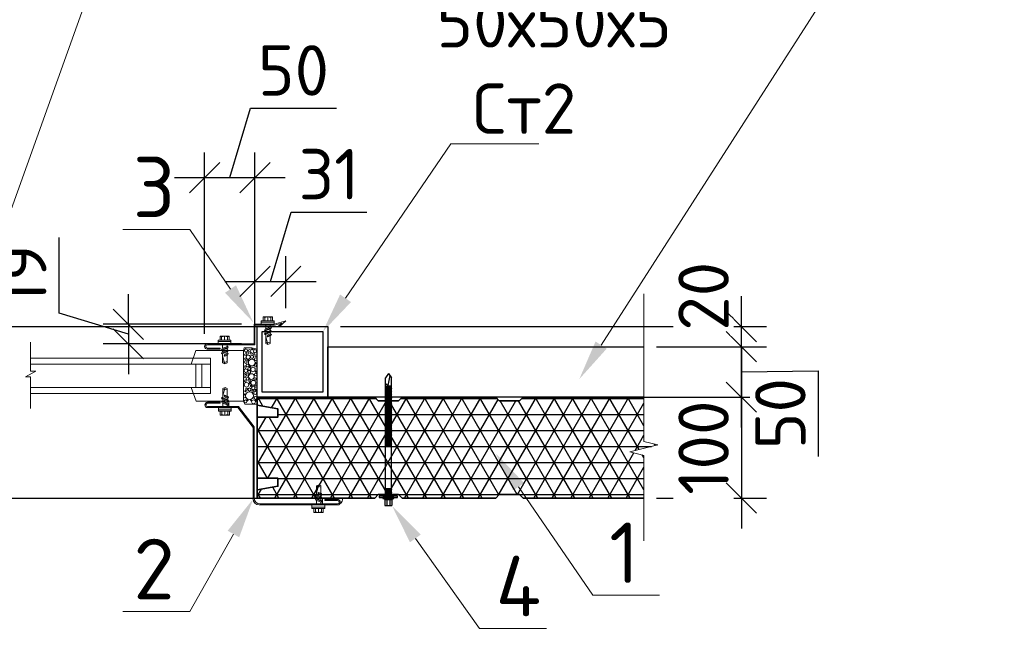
# Model space of a CAD drawing. Header units: millimetres. Extents: x 2842173 to 10151342, y -218675 to 375325.
# Tile 80 of 107: x 2946575 to 2951457, y 130833 to 133884. Entities that reach past the tile are written whole.
import ezdxf
from ezdxf import colors
from ezdxf.entities.mleader import LeaderData, LeaderLine
from ezdxf.math import Vec2, Vec3

# ---------------------------------------------------------------- set-up
doc = ezdxf.new("R2010")
doc.units = ezdxf.units.MM
doc.layers.get('Defpoints').update_dxf_attribs({"color": 255})
for name, color, linetype, lineweight in [('колонна_Ном._пера__1', 7, 'Continuous', 15), ('Линии_Ном._пера__1', 7, 'Continuous', 15), ('СО_штриховка_Ном._пера__1', 7, 'Continuous', 15)]:
    doc.layers.add(name, color=color, linetype=linetype, lineweight=lineweight)
doc.layers.add('Линии_Ном._пера__8', color=7, linetype='Continuous', lineweight=15, true_color=0xa80f02)
doc.styles.add('4ertejniy', font='isocpeur.ttf')
doc.styles.add('ICOCPEUR', font='isocpeur.ttf')
doc.styles.add('ISOCPEUR', font='isocpeur.ttf')
doc.dimstyles.new('Z 1 20', dxfattribs={"dimscale": 100, "dimtxt": 3, "dimasz": 2.5, "dimexe": 1.25, "dimexo": 0.625, "dimtad": 1, "dimdec": 0, "dimlfac": 0.2, "dimrnd": 0.001, "dimtxsty": '4ertejniy', "dimblk": 'OBLIQUE', "dimcen": 2.5, "dimdle": 2, "dimclrt": 256, "dimadec": 0, "dimazin": 2, "dimtfac": 0.75, "dimtdec": 0, "dimtmove": 1, "dimatfit": 3, "dimldrblk": 'OBLIQUE', "dimfxl": 1, "dimtfill": 1, "dimtolj": 1, "dimarcsym": 1})

# ---------------------------------------------------------------- blocks, each defined once
blk = doc.blocks.new('_Oblique')
at = {"color": 0, "linetype": 'ByBlock', "lineweight": -2}
blk.add_line((-0.5, -0.5), (0.5, 0.5), dxfattribs=at)
blk = doc.blocks.new('*D520')
at = {"color": 0, "linetype": 'ByBlock', "lineweight": -2, "ltscale": 50, "transparency": 16777216}
for p, q in [((2950153.3, 132163.3), (2950153.3, 131363.3)), ((2949648.9, 132013.3), (2950278.3, 132013.3)), ((2949732.9, 131513.3), (2950278.3, 131513.3))]:
    blk.add_line(p, q, dxfattribs=at)
at = {"layer": 'Defpoints', "color": 0, "linetype": 'ByBlock', "ltscale": 50, "transparency": 16777216}
for p in [(2949586.4, 132013.3), (2949670.4, 131513.3), (2950153.3, 131513.3)]:
    blk.add_point(p, dxfattribs=at)
at = {"linetype": 'ByBlock', "lineweight": 25, "ltscale": 50, "transparency": 16777216, "insert": (2949965.8, 131763.3), "char_height": 250, "attachment_point": 5, "rotation": 90, "style": 'ICOCPEUR', "bg_fill": 3, "box_fill_scale": 1.1, "bg_fill_color": 256, "bg_fill_true_color": 13158600, "bg_fill_transparency": 0}
blk.add_mtext('\\A1;100', dxfattribs=at)
at = {"color": 0, "linetype": 'ByBlock', "lineweight": -2, "ltscale": 50, "transparency": 16777216, "xscale": 150, "yscale": 150, "zscale": 150}
for p, rotation in [((2950153.3, 132013.3), 90), ((2950153.3, 131513.3), 270)]:
    blk.add_blockref('_Oblique', p, dxfattribs=dict(at, rotation=rotation))
blk = doc.blocks.new('dbdf')
at = {"ltscale": 6}
for p, q in [((459243.5, -549910.1), (459228.5, -549931.3)), ((459228.5, -550510.1), (459228.5, -549931.3)), ((459251, -549920.7), (459240.1, -549970.3)), ((459243.5, -549910.1), (459258.5, -549931.3)), ((459258.5, -550510.1), (459258.5, -549931.3)), ((459240.1, -549970.3), (459228.5, -549961.7)), ((459226, -550535.1), (459226, -550565.1)), ((459226, -550565.1), (459261, -550565.1)), ((459236, -550535.1), (459236, -550565.1)), ((459251, -550535.1), (459251, -550565.1)), ((459261, -550535.1), (459261, -550565.1))]:
    blk.add_line(p, q, dxfattribs=at)
for points in [[(459198.5, -550525.1), (459288.5, -550525.1), (459288.5, -550517.6), (459198.5, -550517.6)], [(459206, -550510.1), (459281, -550510.1), (459281, -550517.6), (459206, -550517.6)], [(459216, -550530.1), (459271, -550530.1), (459271, -550525.1), (459216, -550525.1)], [(459223.5, -550535.1), (459263.5, -550535.1), (459263.5, -550530.1), (459223.5, -550530.1)]]:
    blk.add_lwpolyline(points, close=True, dxfattribs=at)
for centre in [(459243.5, -549974.9), (459243.5, -549978.6), (459243.5, -549982.3), (459243.5, -549986), (459243.5, -549989.7), (459243.5, -549993.4), (459243.5, -549997.1), (459243.5, -550000.8), (459243.5, -550004.5), (459243.5, -550008.3), (459243.5, -550012), (459243.5, -550015.7), (459243.5, -550019.4), (459243.5, -550023.1), (459243.5, -550026.8), (459243.5, -550030.5), (459243.5, -550034.2), (459243.5, -550037.9), (459243.5, -550041.6), (459243.5, -550045.3), (459243.5, -550049), (459243.5, -550052.7), (459243.5, -550056.4), (459243.5, -550060.2), (459243.5, -550063.9), (459243.5, -550067.6), (459243.5, -550071.3), (459243.5, -550075), (459243.5, -550078.7), (459243.5, -550082.4), (459243.5, -550086.1), (459243.5, -550089.8), (459243.5, -550093.5), (459243.5, -550097.2), (459243.5, -550100.9), (459243.5, -550104.6), (459243.5, -550108.4), (459243.5, -550112.1), (459243.5, -550115.8), (459243.5, -550119.5), (459243.5, -550123.2), (459243.5, -550126.9), (459243.5, -550130.6), (459243.5, -550134.3), (459243.5, -550138), (459243.5, -550141.7), (459243.5, -550145.4), (459243.5, -550149.1), (459243.5, -550152.8), (459243.5, -550156.5), (459243.5, -550160.3), (459243.5, -550164), (459243.5, -550167.7), (459243.5, -550171.4), (459243.5, -550175.1), (459243.5, -550178.8), (459243.4, -550215.9), (459243.4, -550219.6), (459243.4, -550223.3), (459243.4, -550227), (459243.5, -550182.5), (459243.5, -550186.2), (459243.5, -550189.9), (459243.5, -550193.6), (459243.5, -550197.3), (459243.5, -550201), (459243.5, -550204.7), (459243.5, -550208.5), (459243.5, -550212.2), (459243.4, -550230.7), (459243.4, -550234.4), (459243.4, -550238.1), (459243.4, -550241.8), (459243.4, -550245.5), (459243.4, -550249.2), (459243.4, -550252.9), (459243.4, -550256.7), (459243.4, -550260.4), (459243.4, -550264.1), (459243.4, -550267.8), (459243.4, -550271.5), (459243.5, -550483.2), (459243.5, -550486.9), (459243.5, -550490.6), (459243.5, -550494.3), (459243.5, -550498), (459243.5, -550501.7), (459243.5, -550505.4), (459243.5, -550509.1)]:
    blk.add_ellipse(centre, major_axis=(17.9, 0.6), ratio=0.052802, start_param=-0.580936, end_param=3.718868, dxfattribs=at)
blk = doc.blocks.new('_DotSmall')
at = {"color": 0, "linetype": 'ByBlock', "lineweight": 35, "const_width": 0.5}
blk.add_lwpolyline([(-0.0625, 0, 1), (0.0625, 0, 1)], format="xyb", close=True, dxfattribs=at)
blk = doc.blocks.new('*D531')
at = {"color": 0, "linetype": 'ByBlock', "lineweight": -2, "ltscale": 50, "transparency": 16777216}
for p, q in [((2947617.2, 133101.7), (2947720.3, 133445.4)), ((2947720.3, 133445.4), (2948145.3, 133445.4)), ((2947492.4, 132327.2), (2947492.4, 133226.7)), ((2947741.9, 132335.6), (2947741.9, 133226.7)), ((2947342.4, 133101.7), (2947891.9, 133101.7))]:
    blk.add_line(p, q, dxfattribs=at)
at = {"layer": 'Defpoints', "color": 0, "linetype": 'ByBlock', "ltscale": 50, "transparency": 16777216}
for p in [(2947741.9, 133101.7), (2947492.4, 132264.7), (2947741.9, 132273.1)]:
    blk.add_point(p, dxfattribs=at)
at = {"color": 0, "linetype": 'ByBlock', "lineweight": -2, "ltscale": 50, "transparency": 16777216, "xscale": 150, "yscale": 150, "zscale": 150, "rotation": 180}
blk.add_blockref('_Oblique', (2947492.4, 133101.7), dxfattribs=at)
at = {"color": 0, "linetype": 'ByBlock', "lineweight": -2, "ltscale": 50, "transparency": 16777216, "xscale": 150, "yscale": 150, "zscale": 150}
blk.add_blockref('_Oblique', (2947741.9, 133101.7), dxfattribs=at)
at = {"linetype": 'ByBlock', "lineweight": 25, "ltscale": 50, "transparency": 16777216, "insert": (2947932.8, 133632.9), "char_height": 250, "attachment_point": 5, "style": 'ICOCPEUR', "bg_fill": 3, "box_fill_scale": 1.1, "bg_fill_color": 256, "bg_fill_true_color": 13158600, "bg_fill_transparency": 0}
blk.add_mtext('\\A1;50', dxfattribs=at)
blk = doc.blocks.new('*D532')
at = {"color": 0, "linetype": 'ByBlock', "lineweight": -2, "ltscale": 50, "transparency": 16777216}
for p, q in [((2946770.6, 132429.4), (2946770.6, 132804.4)), ((2947114.4, 132374.5), (2947114.4, 132524.5)), ((2947114.4, 132326.2), (2946770.6, 132429.4)), ((2947674.6, 132374.5), (2946989.4, 132374.5)), ((2947114.4, 132374.5), (2947114.4, 132277.9)), ((2947114.4, 132374.5), (2947114.4, 132277.9)), ((2947674.6, 132277.9), (2946989.4, 132277.9)), ((2947114.4, 132277.9), (2947114.4, 132127.9))]:
    blk.add_line(p, q, dxfattribs=at)
at = {"layer": 'Defpoints', "color": 0, "linetype": 'ByBlock', "ltscale": 50, "transparency": 16777216}
for p in [(2947737.1, 132374.5), (2947114.4, 132277.9), (2947737.1, 132277.9)]:
    blk.add_point(p, dxfattribs=at)
at = {"color": 0, "linetype": 'ByBlock', "lineweight": -2, "ltscale": 50, "transparency": 16777216, "xscale": 150, "yscale": 150, "zscale": 150}
for p, rotation in [((2947114.4, 132374.5), 270), ((2947114.4, 132277.9), 90)]:
    blk.add_blockref('_Oblique', p, dxfattribs=dict(at, rotation=rotation))
at = {"linetype": 'ByBlock', "lineweight": 25, "ltscale": 50, "transparency": 16777216, "insert": (2946583.1, 132616.9), "char_height": 250, "attachment_point": 5, "rotation": 90, "style": 'ICOCPEUR', "bg_fill": 3, "box_fill_scale": 1.1, "bg_fill_color": 256, "bg_fill_true_color": 13158600, "bg_fill_transparency": 0}
blk.add_mtext('\\A1;19', dxfattribs=at)
blk = doc.blocks.new('*D533')
at = {"color": 0, "linetype": 'ByBlock', "lineweight": -2, "ltscale": 50, "transparency": 16777216}
for p, q in [((2947818.3, 132587.3), (2947921.5, 132931)), ((2947921.5, 132931), (2948296.5, 132931)), ((2947741.9, 132432.2), (2947741.9, 132712.3)), ((2947894.7, 132454.3), (2947894.7, 132712.3)), ((2947591.9, 132587.3), (2948044.7, 132587.3))]:
    blk.add_line(p, q, dxfattribs=at)
at = {"layer": 'Defpoints', "color": 0, "linetype": 'ByBlock', "ltscale": 50, "transparency": 16777216}
for p in [(2947894.7, 132587.3), (2947894.7, 132391.8), (2947741.9, 132369.7)]:
    blk.add_point(p, dxfattribs=at)
at = {"color": 0, "linetype": 'ByBlock', "lineweight": -2, "ltscale": 50, "transparency": 16777216, "xscale": 150, "yscale": 150, "zscale": 150, "rotation": 180}
blk.add_blockref('_Oblique', (2947741.9, 132587.3), dxfattribs=at)
at = {"color": 0, "linetype": 'ByBlock', "lineweight": -2, "ltscale": 50, "transparency": 16777216, "xscale": 150, "yscale": 150, "zscale": 150}
blk.add_blockref('_Oblique', (2947894.7, 132587.3), dxfattribs=at)
at = {"linetype": 'ByBlock', "lineweight": 25, "ltscale": 50, "transparency": 16777216, "insert": (2948109, 133118.5), "char_height": 250, "attachment_point": 5, "style": 'ICOCPEUR', "bg_fill": 3, "box_fill_scale": 1.1, "bg_fill_color": 256, "bg_fill_true_color": 13158600, "bg_fill_transparency": 0}
blk.add_mtext('\\A1;31', dxfattribs=at)
blk = doc.blocks.new('*D534')
at = {"color": 0, "linetype": 'ByBlock', "lineweight": -2, "ltscale": 50, "transparency": 16777216}
for p, q in [((2950153.3, 131863.3), (2950153.3, 132413.3)), ((2949732.9, 132263.3), (2950278.3, 132263.3)), ((2950153.3, 132138.3), (2950534.2, 132144.6)), ((2950534.2, 132144.6), (2950534.2, 131719.6)), ((2949648.9, 132013.3), (2950278.3, 132013.3))]:
    blk.add_line(p, q, dxfattribs=at)
at = {"layer": 'Defpoints', "color": 0, "linetype": 'ByBlock', "ltscale": 50, "transparency": 16777216}
for p in [(2949670.4, 132263.3), (2950153.3, 132263.3), (2949586.4, 132013.3)]:
    blk.add_point(p, dxfattribs=at)
at = {"color": 0, "linetype": 'ByBlock', "lineweight": -2, "ltscale": 50, "transparency": 16777216, "xscale": 150, "yscale": 150, "zscale": 150, "rotation": 90}
blk.add_blockref('_Oblique', (2950153.3, 132263.3), dxfattribs=at)
at = {"linetype": 'ByBlock', "lineweight": 25, "ltscale": 50, "transparency": 16777216, "insert": (2950346.7, 131932.1), "char_height": 250, "attachment_point": 5, "rotation": 90, "style": 'ICOCPEUR', "bg_fill": 3, "box_fill_scale": 1.1, "bg_fill_color": 256, "bg_fill_true_color": 13158600, "bg_fill_transparency": 0}
blk.add_mtext('\\A1;50', dxfattribs=at)
at = {"color": 0, "linetype": 'ByBlock', "lineweight": -2, "ltscale": 50, "transparency": 16777216, "xscale": 150, "yscale": 150, "zscale": 150, "rotation": 270}
blk.add_blockref('_Oblique', (2950153.3, 132013.3), dxfattribs=at)
blk = doc.blocks.new('*D535')
at = {"color": 0, "linetype": 'ByBlock', "lineweight": -2, "ltscale": 50, "transparency": 16777216}
for p, q in [((2950153.3, 132363.3), (2950153.3, 132513.3)), ((2948165.8, 132363.3), (2950278.3, 132363.3)), ((2950153.3, 132263.3), (2950153.3, 132363.3)), ((2949732.9, 132263.3), (2950278.3, 132263.3)), ((2950153.3, 132263.3), (2950153.3, 132113.3))]:
    blk.add_line(p, q, dxfattribs=at)
at = {"layer": 'Defpoints', "color": 0, "linetype": 'ByBlock', "ltscale": 50, "transparency": 16777216}
for p in [(2948103.3, 132363.3), (2950153.3, 132363.3), (2949670.4, 132263.3)]:
    blk.add_point(p, dxfattribs=at)
at = {"linetype": 'ByBlock', "lineweight": 25, "ltscale": 50, "transparency": 16777216, "insert": (2949965.8, 132513.3), "char_height": 250, "attachment_point": 5, "rotation": 90, "style": 'ICOCPEUR', "bg_fill": 3, "box_fill_scale": 1.1, "bg_fill_color": 256, "bg_fill_true_color": 13158600, "bg_fill_transparency": 0}
blk.add_mtext('\\A1;20', dxfattribs=at)
at = {"color": 0, "linetype": 'ByBlock', "lineweight": -2, "ltscale": 50, "transparency": 16777216, "xscale": 150, "yscale": 150, "zscale": 150}
for p, rotation in [((2950153.3, 132363.3), 270), ((2950153.3, 132263.3), 90)]:
    blk.add_blockref('_Oblique', p, dxfattribs=dict(at, rotation=rotation))

msp = doc.modelspace()

# ---------------------------------------------------------------- hatches: boundary and pattern name
at = {"ltscale": 6}
h = msp.add_hatch(dxfattribs=at)
h.set_pattern_fill('NET3', color=256, scale=25, style=0)
h.set_pattern_definition([(0, (687471.045, -875262), (0, 79.375), []), (60, (687471.045, -875262), (-68.7407664, 39.6875), []), (120, (687471.045, -875262), (-68.7407664, -39.6875), [])])
h.paths.add_polyline_path([(2949070.977, 132013.321), (2949053.299, 131995.643), (2948953.299, 131995.643), (2948935.622, 132013.321), (2948470.977, 132013.321), (2948453.299, 131995.643), (2948353.299, 131995.643), (2948335.622, 132013.321), (2947753.299, 132013.321), (2947753.299, 131973.321), (2947855.291, 131955.031), (2947855.291, 131915.031), (2947753.299, 131915.031), (2947753.299, 131611.61), (2947855.291, 131611.61), (2947855.291, 131571.61), (2947753.299, 131553.321), (2947753.299, 131513.321), (2948335.622, 131513.321), (2948353.299, 131530.999), (2948453.299, 131530.999), (2948470.977, 131513.321), (2948935.622, 131513.321), (2948953.299, 131530.999), (2949053.299, 131530.999), (2949070.977, 131513.321), (2949670.385, 131513.321), (2949670.385, 131724.834), (2949600.96, 131742.191), (2949739.81, 131776.903), (2949670.385, 131794.259), (2949670.385, 132013.321)])

# ---------------------------------------------------------------- linework, layer by layer
at = {"lineweight": 35, "ltscale": 6}
msp.add_line((2947753.299, 131513.321), (2947753.299, 132012.933), dxfattribs=at)
at = {"linetype": 'ByBlock', "ltscale": 50}
msp.add_line((2945376.704, 131513.321), (2947753.299, 131513.321), dxfattribs=at)
at = {"color": 250, "linetype": 'Continuous', "lineweight": 30, "ltscale": 15}
for points in [[(2947753.299, 132363.321), (2948103.299, 132363.321), (2948103.299, 132013.321), (2947753.299, 132013.321)], [(2947778.299, 132338.321), (2948078.299, 132338.321), (2948078.299, 132038.321), (2947778.299, 132038.321)]]:
    msp.add_lwpolyline(points, close=True, dxfattribs=at)
msp.add_lwpolyline([(2949670.385, 132013.321), (2948103.299, 132013.321), (2948103.299, 132263.321), (2949670.385, 132263.321)], dxfattribs=at)
at = {"lineweight": 35, "ltscale": 6}
for points in [[(2947753.299, 132013.321), (2948335.622, 132013.321), (2948353.299, 131995.643), (2948453.299, 131995.643), (2948470.977, 132013.321), (2948935.622, 132013.321), (2948953.299, 131995.643), (2949053.299, 131995.643), (2949070.977, 132013.321), (2949670.385, 132013.321)], [(2949670.385, 131513.321), (2949070.977, 131513.321), (2949053.299, 131530.999), (2948953.299, 131530.999), (2948935.622, 131513.321), (2948470.977, 131513.321), (2948453.299, 131530.999), (2948353.299, 131530.999), (2948335.622, 131513.321), (2947753.299, 131513.321), (2947753.299, 131553.321), (2947855.291, 131571.61), (2947855.291, 131611.61), (2947753.299, 131611.61), (2947753.299, 131915.031), (2947855.291, 131915.031), (2947855.291, 131955.031), (2947753.299, 131973.321), (2947753.299, 132013.321)]]:
    msp.add_lwpolyline(points, dxfattribs=at)
at = {"layer": 'колонна_Ном._пера__1', "color": 7, "linetype": 'Continuous', "lineweight": 15}
for p, q in [((2947773.169, 132385.559), (2947836.879, 132385.559)), ((2947790.016, 132392.29), (2947790.016, 132411.308)), ((2947805.024, 132392.29), (2947805.024, 132411.308)), ((2947820.231, 132392.29), (2947820.231, 132411.308)), ((2947789.03, 132327.371), (2947823.091, 132341.001)), ((2947789.031, 132344.321), (2947823.091, 132357.951)), ((2947795.094, 132351.589), (2947795.094, 132374.654)), ((2947795.094, 132334.639), (2947795.094, 132342.38)), ((2947817.424, 132374.654), (2947817.424, 132360.525)), ((2947817.424, 132351.316), (2947817.424, 132343.575)), ((2947817.424, 132334.366), (2947817.424, 132326.763)), ((2947559.269, 132289.517), (2947622.979, 132289.517)), ((2947576.116, 132296.248), (2947576.116, 132315.265)), ((2947591.124, 132296.248), (2947591.124, 132315.265)), ((2947606.331, 132296.248), (2947606.331, 132315.265)), ((2947802.344, 132315.886), (2947823.087, 132324.187)), ((2947575.131, 132231.328), (2947609.191, 132244.958)), ((2947575.132, 132248.278), (2947609.192, 132261.908)), ((2947581.195, 132255.546), (2947581.195, 132278.611)), ((2947581.195, 132238.596), (2947581.195, 132246.337)), ((2947603.525, 132278.611), (2947603.525, 132264.482)), ((2947603.525, 132255.273), (2947603.525, 132247.532)), ((2947603.525, 132238.323), (2947603.525, 132230.72)), ((2947588.445, 132219.844), (2947609.188, 132228.145)), ((2947576.151, 132008.463), (2947610.211, 131994.833)), ((2947582.215, 132001.195), (2947582.215, 131993.454)), ((2947589.465, 132019.947), (2947610.208, 132011.646)), ((2947604.545, 132001.468), (2947604.545, 132009.071)), ((2947604.545, 131984.518), (2947604.545, 131992.259)), ((2947560.289, 131950.274), (2947623.999, 131950.274)), ((2947576.151, 131991.513), (2947610.211, 131977.883)), ((2947577.136, 131943.543), (2947577.136, 131924.525)), ((2947582.215, 131984.245), (2947582.215, 131961.18)), ((2947592.144, 131943.543), (2947592.144, 131924.525)), ((2947604.545, 131961.18), (2947604.545, 131975.309)), ((2947607.351, 131943.543), (2947607.351, 131924.525)), ((2948040.441, 131526.463), (2948074.501, 131512.833)), ((2948040.441, 131509.513), (2948074.502, 131495.882)), ((2948046.505, 131519.195), (2948046.505, 131511.454)), ((2948053.755, 131537.947), (2948074.498, 131529.646)), ((2948068.835, 131519.468), (2948068.835, 131527.071)), ((2948068.835, 131502.518), (2948068.835, 131510.259)), ((2948024.579, 131468.274), (2948088.289, 131468.274)), ((2948041.426, 131461.543), (2948041.426, 131442.525)), ((2948046.505, 131502.245), (2948046.505, 131479.18)), ((2948056.434, 131461.543), (2948056.434, 131442.525)), ((2948068.835, 131479.18), (2948068.835, 131493.309)), ((2948071.641, 131461.543), (2948071.641, 131442.525))]:
    msp.add_line(p, q, dxfattribs=at)
at = {"layer": 'колонна_Ном._пера__1', "color": 7, "linetype": 'Continuous', "lineweight": 15, "flags": 128}
for points in [[(2947773.169, 132374.517), (2947836.879, 132374.517), (2947836.879, 132392.29), (2947773.169, 132392.29)], [(2947792.764, 132341.447), (2947819.396, 132352.105), (2947792.764, 132341.447), (2947819.396, 132352.105), (2947823.091, 132357.951), (2947819.396, 132361.315), (2947792.764, 132350.656), (2947789.031, 132344.321)], [(2947792.764, 132324.497), (2947819.396, 132335.154), (2947792.764, 132324.497), (2947819.396, 132335.154), (2947823.091, 132341.001), (2947819.396, 132344.365), (2947792.764, 132333.706), (2947789.031, 132327.371)], [(2947559.269, 132278.475), (2947622.979, 132278.475), (2947622.979, 132296.248), (2947559.269, 132296.248)], [(2947806.077, 132313.012), (2947819.392, 132318.341), (2947806.077, 132313.012), (2947819.392, 132318.341), (2947823.087, 132324.187), (2947819.392, 132327.551), (2947806.077, 132322.222), (2947802.342, 132315.888)], [(2947578.865, 132228.454), (2947605.496, 132239.112), (2947578.865, 132228.454), (2947605.496, 132239.112), (2947609.191, 132244.958), (2947605.496, 132248.322), (2947578.865, 132237.664), (2947575.131, 132231.328)], [(2947578.865, 132245.405), (2947605.497, 132256.062), (2947578.865, 132245.405), (2947605.497, 132256.062), (2947609.192, 132261.908), (2947605.497, 132265.272), (2947578.865, 132254.614), (2947575.132, 132248.278)], [(2947592.177, 132216.97), (2947605.493, 132222.298), (2947592.177, 132216.97), (2947605.493, 132222.298), (2947609.188, 132228.145), (2947605.493, 132231.509), (2947592.177, 132226.179), (2947588.443, 132219.845)], [(2947579.884, 132011.336), (2947606.516, 132000.679), (2947579.884, 132011.336), (2947606.516, 132000.679), (2947610.211, 131994.833), (2947606.516, 131991.469), (2947579.884, 132002.127), (2947576.151, 132008.463)], [(2947579.885, 131994.386), (2947606.516, 131983.729), (2947579.885, 131994.386), (2947606.516, 131983.729), (2947610.211, 131977.883), (2947606.516, 131974.519), (2947579.885, 131985.177), (2947576.151, 131991.513)], [(2947593.197, 132022.821), (2947606.513, 132017.493), (2947593.197, 132022.821), (2947606.513, 132017.493), (2947610.208, 132011.646), (2947606.513, 132008.282), (2947593.197, 132013.612), (2947589.462, 132019.945)], [(2947560.289, 131961.316), (2947623.999, 131961.316), (2947623.999, 131943.543), (2947560.289, 131943.543)], [(2948044.174, 131529.336), (2948070.806, 131518.679), (2948044.174, 131529.336), (2948070.806, 131518.679), (2948074.501, 131512.833), (2948070.806, 131509.469), (2948044.174, 131520.127), (2948040.441, 131526.463)], [(2948044.175, 131512.386), (2948070.806, 131501.729), (2948044.175, 131512.386), (2948070.806, 131501.729), (2948074.502, 131495.882), (2948070.806, 131492.519), (2948044.175, 131503.177), (2948040.441, 131509.513)], [(2948057.487, 131540.821), (2948070.803, 131535.492), (2948057.487, 131540.821), (2948070.803, 131535.492), (2948074.498, 131529.646), (2948070.803, 131526.282), (2948057.487, 131531.612), (2948053.753, 131537.945)], [(2948024.579, 131479.316), (2948088.289, 131479.316), (2948088.289, 131461.543), (2948024.579, 131461.543)]]:
    msp.add_lwpolyline(points, close=True, dxfattribs=at)
for points in [[(2947828.6, 132392.29), (2947828.6, 132411.308), (2947782.568, 132411.308), (2947782.568, 132392.29)], [(2947614.701, 132296.248), (2947614.701, 132315.265), (2947568.668, 132315.265), (2947568.668, 132296.248)], [(2947795.094, 132314.663), (2947806.262, 132274.946), (2947795.094, 132279.862), (2947795.094, 132325.43)], [(2947817.424, 132286.816), (2947804.266, 132282.046), (2947795.094, 132286.083)], [(2947817.424, 132317.553), (2947817.424, 132278.992), (2947806.262, 132274.946)], [(2947581.195, 132218.62), (2947592.363, 132178.904), (2947581.195, 132183.82), (2947581.195, 132229.387)], [(2947603.525, 132190.773), (2947590.366, 132186.003), (2947581.195, 132190.041)], [(2947603.525, 132221.511), (2947603.525, 132182.95), (2947592.363, 132178.904)], [(2947582.215, 132021.17), (2947593.383, 132060.887), (2947582.215, 132055.971), (2947582.215, 132010.404)], [(2947604.545, 132049.018), (2947591.386, 132053.788), (2947582.215, 132049.75)], [(2947604.545, 132018.28), (2947604.545, 132056.841), (2947593.383, 132060.887)], [(2947615.721, 131943.543), (2947615.721, 131924.525), (2947569.688, 131924.525), (2947569.688, 131943.543)], [(2948046.505, 131539.17), (2948057.673, 131578.887), (2948046.505, 131573.971), (2948046.505, 131528.404)], [(2948068.835, 131567.018), (2948055.676, 131571.787), (2948046.505, 131567.75)], [(2948068.835, 131536.28), (2948068.835, 131574.841), (2948057.673, 131578.887)], [(2948080.011, 131461.543), (2948080.011, 131442.525), (2948033.978, 131442.525), (2948033.978, 131461.543)]]:
    msp.add_lwpolyline(points, dxfattribs=at)
at = {"layer": 'колонна_Ном._пера__1', "color": 7, "linetype": 'Continuous', "lineweight": 15}
for centre, radius, start, end in [((2947782.441, 132400.28), 11.033, 46.643719, 88.255738), ((2947805.731, 132368.728), 42.58, 70.09085, 111.658401), ((2947828.605, 132396.26), 15.049, 90.61719, 123.813601), ((2947568.542, 132304.238), 11.033, 46.643719, 88.255738), ((2947591.832, 132272.686), 42.58, 70.09085, 111.658401), ((2947614.706, 132300.217), 15.049, 90.61719, 123.813601), ((2947569.562, 131935.553), 11.033, 271.744262, 313.356281), ((2947592.851, 131967.105), 42.58, 248.341599, 289.90915), ((2947615.726, 131939.574), 15.049, 236.186399, 269.38281), ((2948033.852, 131453.553), 11.033, 271.744262, 313.356281), ((2948057.141, 131485.105), 42.58, 248.341599, 289.90915), ((2948080.016, 131457.574), 15.049, 236.186399, 269.38281)]:
    msp.add_arc(centre, radius, start, end, dxfattribs=at)
at = {"layer": 'Линии_Ном._пера__1', "color": 7, "linetype": 'Continuous', "lineweight": 15}
for p, q in [((2946629.452, 132141.875), (2946629.452, 132286.575)), ((2947425.314, 132177.631), (2947449.077, 132245.414)), ((2947449.077, 132245.414), (2947685.517, 132245.414)), ((2947685.517, 132245.414), (2947689.06, 132258.066)), ((2947685.517, 132245.414), (2947685.517, 131993.651)), ((2947689.06, 132258.066), (2947726.835, 132258.066)), ((2947726.835, 132258.066), (2947753.299, 132251.467)), ((2947753.299, 132251.467), (2947753.299, 131978.052)), ((2947520.903, 132206.681), (2947435.498, 132206.681)), ((2947520.903, 132032.383), (2947520.903, 132206.681)), ((2946603.664, 132114.403), (2946655.24, 132141.875)), ((2946655.24, 132141.875), (2946629.452, 132141.875)), ((2947520.903, 132177.631), (2947425.314, 132177.631)), ((2947449.298, 132061.433), (2947449.298, 132177.631)), ((2947479.169, 132061.433), (2947479.169, 132177.631)), ((2946629.452, 132114.403), (2946603.664, 132114.403)), ((2946629.452, 131958.053), (2946629.452, 132114.403)), ((2947520.903, 132061.433), (2947425.361, 132061.433)), ((2947450.329, 131993.651), (2947425.361, 132061.433)), ((2947520.903, 132032.383), (2947436.062, 132032.383)), ((2947685.517, 131993.651), (2947450.329, 131993.651)), ((2947612.132, 131993.651), (2947612.132, 131966.674)), ((2947691.195, 131978.052), (2947685.517, 131993.651)), ((2947753.299, 131978.052), (2947691.195, 131978.052)), ((2948076.422, 131511.651), (2948076.422, 131484.674)), ((2948120.298, 131505.896), (2948151.794, 131505.896))]:
    msp.add_line(p, q, dxfattribs=at)
at = {"layer": 'Линии_Ном._пера__1', "color": 5, "linetype": 'Continuous', "lineweight": 15}
for p, q in [((2947437.816, 132206.737), (2946629.452, 132206.737)), ((2947427.903, 132177.605), (2946629.452, 132177.605)), ((2947436.046, 132061.511), (2946629.452, 132061.511)), ((2947436.063, 132032.379), (2946629.452, 132032.379))]:
    msp.add_line(p, q, dxfattribs=at)
at = {"layer": 'Линии_Ном._пера__1', "color": 7, "linetype": 'Continuous', "lineweight": 15}
for centre, radius in [((2947697.354, 132244.961), 7.765), ((2947704.144, 132231.918), 5.842), ((2947716.25, 132243.385), 5.732), ((2947722.714, 132231.574), 5.498), ((2947728.841, 132251.489), 3.682), ((2947741.839, 132241.416), 7.962), ((2947694.287, 132223.174), 4.896), ((2947694.178, 132203.162), 4.783), ((2947696.321, 132187.822), 6.739), ((2947708.272, 132212.332), 9.965), ((2947708.365, 132197.702), 3.488), ((2947725.828, 132184.641), 16.565), ((2947727.574, 132213.41), 7.846), ((2947735.721, 132227.697), 4.769), ((2947746.153, 132201.597), 6.634), ((2947745.776, 132218.178), 4.741), ((2947692.821, 132162.297), 5.746), ((2947696.82, 132144.361), 8.664), ((2947704.94, 132170.246), 7.054), ((2947713.188, 132138.761), 7.412), ((2947713.116, 132153.645), 6.158), ((2947717.255, 132164.801), 3.469), ((2947731.936, 132150.64), 11.333), ((2947744.234, 132168.205), 4.939), ((2947746.957, 132139.801), 3.174), ((2947747.661, 132182.283), 2.818), ((2947691.949, 132113.857), 4.492), ((2947693.113, 132093.898), 5.496), ((2947694.598, 132129.328), 4.23), ((2947705.13, 132104.003), 7.104), ((2947704.557, 132123.938), 5.724), ((2947724.208, 132115.695), 13.948), ((2947716.865, 132093.655), 4.843), ((2947733.806, 132084.311), 12.204), ((2947742.273, 132103.594), 5.726), ((2947745.209, 132126.082), 5.727), ((2947700.11, 132074.815), 11.273), ((2947694.446, 132043.076), 3.214), ((2947700.687, 132053.206), 4.775), ((2947714.611, 132051.183), 7.846), ((2947715.606, 132081.952), 3.531), ((2947721.846, 132069.541), 3.324), ((2947733.026, 132059.186), 8.198), ((2947730.838, 132043.882), 4.919), ((2947743.183, 132033.634), 7.622), ((2947745.072, 132049.257), 4.178), ((2947746.186, 132068.617), 4.874), ((2947694.522, 131992.287), 7.428), ((2947691.545, 132026.832), 3.1), ((2947692.598, 132012.077), 1.746), ((2947714.611, 132020.67), 19.18), ((2947704.444, 131998.967), 3.164), ((2947722.55, 131997.972), 2.831), ((2947734.677, 131990.157), 9.59), ((2947743.819, 132009.319), 7.031), ((2947748.297, 131996.824), 3.183)]:
    msp.add_circle(centre, radius, dxfattribs=at)
for centre, radius, start, end in [((2948148.288, 131509.429), 28.213, 172.070729, 187.193867), ((2948151.746, 131492.609), 13.287, 326.279872, 89.790645), ((2948148.288, 131509.429), 28.213, 300.948807, 7.929271)]:
    msp.add_arc(centre, radius, start, end, dxfattribs=at)
at = {"layer": 'Линии_Ном._пера__8', "color": 14, "linetype": 'Continuous', "lineweight": 15, "true_color": 0xa80f02}
for p, q in [((2947737.103, 132374.517), (2947737.103, 132277.949)), ((2947741.936, 132369.685), (2947741.936, 132273.116)), ((2947505.687, 132256.211), (2947568.68, 132256.211)), ((2947568.68, 132251.369), (2947505.687, 132251.369)), ((2947737.103, 132277.949), (2947505.75, 132277.949)), ((2947741.936, 132273.116), (2947505.775, 132273.116)), ((2947568.68, 132256.211), (2947568.68, 132251.369)), ((2947569.7, 131988.422), (2947506.706, 131988.422)), ((2947506.706, 131983.58), (2947569.7, 131983.58)), ((2947656.246, 131961.842), (2947506.77, 131961.842)), ((2947659.879, 131966.674), (2947506.81, 131966.674)), ((2947569.7, 131983.58), (2947569.7, 131988.422)), ((2947659.879, 131966.674), (2947737.93, 131866.769)), ((2948151.794, 131505.896), (2948088.978, 131505.896)), ((2948088.978, 131505.896), (2948088.978, 131501.054)), ((2948151.794, 131501.054), (2948088.978, 131501.054))]:
    msp.add_line(p, q, dxfattribs=at)
for points in [[(2947737.103, 132374.517), (2947837.212, 132374.517), (2947894.722, 132391.751), (2947861.075, 132361.478)], [(2947741.936, 132369.685), (2947838.504, 132369.685), (2947874.814, 132380.566), (2947857.73, 132365.195)], [(2947857.73, 132365.195), (2947861.075, 132361.478)]]:
    msp.add_lwpolyline(points, dxfattribs=at)
for points in [[(2947656.246, 131961.842), (2947732.93, 131863.686), (2947732.93, 131509.316, 0.41421356), (2947762.93, 131479.316), (2948151.904, 131479.316)], [(2947659.879, 131966.674), (2947737.93, 131866.769), (2947737.93, 131514.149, 0.41421356), (2947767.93, 131484.149), (2948151.691, 131484.149)]]:
    msp.add_lwpolyline(points, format="xyb", dxfattribs=at)
for centre, radius, start, end in [((2947505.735, 132264.656), 13.287, 89.829098, 269.790645), ((2947505.895, 132264.679), 8.438, 90.814189, 269.185811), ((2947506.755, 131975.135), 13.287, 90.209355, 270.170902), ((2947506.914, 131975.112), 8.438, 90.814189, 269.292283), ((2948151.746, 131492.609), 13.287, 269.829098, 89.790645), ((2948151.586, 131492.586), 8.438, 270.707717, 89.185811)]:
    msp.add_arc(centre, radius, start, end, dxfattribs=at)

# ---------------------------------------------------------------- block references
msp.add_blockref('dbdf', (2489159.821, 682041.139))

# ---------------------------------------------------------------- leaders
at = {"color": 0, "linetype": 'ByBlock', "lineweight": 9}
ml = msp.add_multileader_mtext('Standard', dxfattribs=at)
ml.set_content('{\\fISOCPEUR|b0|i0|c204|p34;\\C256;Алюминиевые витраж стеклянный }', style='ISOCPEUR')
ml.set_leader_properties(lineweight=0)
ml.build(insert=Vec2(0, 0))
ml.multileader.update_dxf_attribs({"text_left_attachment_type": 6, "text_right_attachment_type": 6, "dogleg_length": 100, "arrow_head_size": 200})
ctx = ml.context
ctx.base_point, ctx.char_height, ctx.arrow_head_size, ctx.plane_origin = Vec3(2943553.962, 134233.552), 250, 200, Vec3(2943125.31, 134964.931)
ctx.left_attachment, ctx.right_attachment, ctx.text_align_type = 6, 6, 1
notes = []
notes.append((ctx, [(1, (1, 1, 0), (2946995.462, 134233.552), (-1, 0), 100, [(1, [(2946267.734, 132206.737)], 0, [])])]))
ctx.mtext.insert, ctx.mtext.width, ctx.mtext.alignment, ctx.mtext.flow_direction = Vec3(2945224.712, 134533.552), 3767.60228, 2, 5
ml = msp.add_multileader_mtext('Standard', dxfattribs=at)
ml.set_content('{\\fISOCPEUR|b0|i0|c204|p34;Ст2}', style='ISOCPEUR')
ml.set_leader_properties(lineweight=0)
ml.build(insert=Vec2(0, 0))
ml.multileader.update_dxf_attribs({"text_left_attachment_type": 6, "text_right_attachment_type": 6, "dogleg_length": 100, "arrow_head_size": 200})
ctx = ml.context
ctx.base_point, ctx.char_height, ctx.arrow_head_size, ctx.plane_origin = Vec3(2948813.228, 133268.666), 250, 200, Vec3(2944103.297, 134394.564)
ctx.left_attachment, ctx.right_attachment, ctx.text_align_type = 6, 6, 1
notes.append((ctx, [(0, (1, 1, 0), (2948713.228, 133268.666), (1, 0), 100, [(1, [(2948078.299, 132338.321)], 0, [])])]))
ctx.mtext.insert, ctx.mtext.width, ctx.mtext.alignment, ctx.mtext.flow_direction = Vec3(2949077.728, 133568.666), 330.01476, 2, 5
ml = msp.add_multileader_mtext('Standard', dxfattribs=at)
ml.set_content('3', style='ISOCPEUR')
ml.set_leader_properties(lineweight=0)
ml.build(insert=Vec2(0, 0))
ml.multileader.update_dxf_attribs({"text_left_attachment_type": 6, "text_right_attachment_type": 6, "dogleg_length": 100, "arrow_head_size": 200})
ctx = ml.context
ctx.base_point, ctx.char_height, ctx.arrow_head_size, ctx.plane_origin = Vec3(2945812.006, 132845.121), 300, 200, Vec3(2941442.782, 133283.563)
ctx.left_attachment, ctx.right_attachment, ctx.text_align_type = 6, 6, 1
notes.append((ctx, [(0, (1, 1, 0), (2945712.006, 132845.121), (1, 0), 100, [(1, [(2945397.074, 132384.07)], 0, [])])]))
ctx.mtext.insert, ctx.mtext.width, ctx.mtext.alignment, ctx.mtext.flow_direction = Vec3(2945889.006, 133205.121), 3767.60228, 2, 5
ml = msp.add_multileader_mtext('Standard', dxfattribs=at)
ml.set_content('3', style='ISOCPEUR')
ml.set_leader_properties(lineweight=0)
ml.build(insert=Vec2(0, 0))
ml.multileader.update_dxf_attribs({"text_left_attachment_type": 6, "text_right_attachment_type": 6, "dogleg_length": 100, "arrow_head_size": 200})
ctx = ml.context
ctx.base_point, ctx.char_height, ctx.arrow_head_size, ctx.plane_origin = Vec3(2947164.438, 132845.121), 300, 200, Vec3(2951687.662, 133283.563)
ctx.left_attachment, ctx.right_attachment, ctx.text_align_type = 6, 6, 1
notes.append((ctx, [(0, (1, 1, 0), (2947418.438, 132845.121), (-1, 0), 100, [(1, [(2947733.37, 132384.07)], 0, [])])]))
ctx.mtext.insert, ctx.mtext.width, ctx.mtext.alignment, ctx.mtext.flow_direction = Vec3(2947241.438, 133205.121), 3767.60228, 2, 5
ml = msp.add_multileader_mtext('Standard', dxfattribs=at)
ml.set_content('5', style='ISOCPEUR')
ml.set_leader_properties(lineweight=0)
ml.set_arrow_properties(name='DOTSMALL')
ml.build(insert=Vec2(0, 0))
ml.multileader.update_dxf_attribs({"text_left_attachment_type": 6, "text_right_attachment_type": 6, "dogleg_length": 100, "arrow_head_size": 200})
ctx = ml.context
ctx.base_point, ctx.char_height, ctx.arrow_head_size, ctx.plane_origin = Vec3(2945812.006, 131565.37), 300, 200, Vec3(2941442.782, 132872.71)
ctx.left_attachment, ctx.right_attachment, ctx.text_align_type = 6, 6, 1
notes.append((ctx, [(0, (1, 1, 0), (2945712.006, 131565.37), (1, 0), 100, [(2, [(2945312.579, 132278.992), (2945548.808, 132183.82), (2945560.315, 131924.525)], 0, [])])]))
ctx.mtext.insert, ctx.mtext.width, ctx.mtext.alignment, ctx.mtext.flow_direction = Vec3(2945919.46, 131925.37), 3767.60228, 2, 5
ml = msp.add_multileader_mtext('Standard', dxfattribs=at)
ml.set_content('2', style='ISOCPEUR')
ml.set_leader_properties(lineweight=0)
ml.build(insert=Vec2(0, 0))
ml.multileader.update_dxf_attribs({"text_left_attachment_type": 6, "text_right_attachment_type": 6, "dogleg_length": 100, "arrow_head_size": 200})
ctx = ml.context
ctx.base_point, ctx.char_height, ctx.arrow_head_size, ctx.plane_origin = Vec3(2945812.006, 130951.469), 300, 200, Vec3(2941442.782, 132258.809)
ctx.left_attachment, ctx.right_attachment, ctx.text_align_type = 6, 6, 1
notes.append((ctx, [(0, (1, 1, 0), (2945712.006, 130951.469), (1, 0), 100, [(1, [(2945397.074, 131509.316)], 0, [])])]))
ctx.mtext.insert, ctx.mtext.width, ctx.mtext.alignment, ctx.mtext.flow_direction = Vec3(2945889.006, 131311.469), 3767.60228, 2, 5
ml = msp.add_multileader_mtext('Standard', dxfattribs=at)
ml.set_content('2', style='ISOCPEUR')
ml.set_leader_properties(lineweight=0)
ml.build(insert=Vec2(0, 0))
ml.multileader.update_dxf_attribs({"text_left_attachment_type": 6, "text_right_attachment_type": 6, "dogleg_length": 100, "arrow_head_size": 200})
ctx = ml.context
ctx.base_point, ctx.char_height, ctx.arrow_head_size, ctx.plane_origin = Vec3(2947164.438, 130951.469), 300, 200, Vec3(2951687.662, 132258.809)
ctx.left_attachment, ctx.right_attachment, ctx.text_align_type = 6, 6, 1
notes.append((ctx, [(0, (1, 1, 0), (2947418.438, 130951.469), (-1, 0), 100, [(1, [(2947733.37, 131509.316)], 0, [])])]))
ctx.mtext.insert, ctx.mtext.width, ctx.mtext.alignment, ctx.mtext.flow_direction = Vec3(2947241.438, 131311.469), 3767.60228, 2, 5
ml = msp.add_multileader_mtext('Standard', dxfattribs=at)
ml.set_content('4', style='ISOCPEUR')
ml.set_leader_properties(lineweight=0)
ml.build(insert=Vec2(0, 0))
ml.multileader.update_dxf_attribs({"text_left_attachment_type": 6, "text_right_attachment_type": 6, "dogleg_length": 100, "arrow_head_size": 200})
ctx = ml.context
ctx.base_point, ctx.char_height, ctx.arrow_head_size, ctx.plane_origin = Vec3(2945279.182, 130866.86), 300, 200, Vec3(2940762.764, 131557.739)
ctx.left_attachment, ctx.right_attachment, ctx.text_align_type = 6, 6, 1
notes.append((ctx, [(0, (1, 1, 0), (2945179.182, 130866.86), (1, 0), 100, [(1, [(2944744.204, 131475.999)], 0, [])])]))
ctx.mtext.insert, ctx.mtext.width, ctx.mtext.alignment, ctx.mtext.flow_direction = Vec3(2945371.182, 131226.86), 3767.60228, 2, 5
for ctx, leaders in notes:
    for number, flags, end, landing, length, lines in leaders:
        leader = LeaderData()
        leader.index, (leader.has_last_leader_line, leader.has_dogleg_vector, leader.attachment_direction) = number, flags
        leader.last_leader_point, leader.dogleg_vector, leader.dogleg_length = Vec3(end), Vec3(landing), length
        for number, points, colour, breaks in lines:
            line = LeaderLine()
            line.index, line.vertices, line.color, line.breaks = number, Vec3.list(points), colors.encode_raw_color(colour), breaks
            leader.lines.append(line)
        ctx.leaders.append(leader)

# ---------------------------------------------------------------- next in the draw order: dimensions: what is measured, and where the dimension line sits
at = {"color": 250, "linetype": 'ByBlock', "lineweight": 25, "ltscale": 50}
dim = msp.add_linear_dim(base=(2950153.345, 131513.321), p1=(2949586.365, 132013.321), p2=(2949670.385, 131513.321), angle=90, dimstyle='Z 1 20', override={"dimtxt": 2.5, "dimasz": 1.5, "dimtxsty": 'ICOCPEUR', "dimdle": 1.5}, dxfattribs=at)
dim.commit()
dim.dimension.update_dxf_attribs({"geometry": '*D520', "text_midpoint": (2950153.345, 131763.321), "dimtype": 160})

# ---------------------------------------------------------------- next in the draw order: linework, layer by layer
at = {"layer": 'СО_штриховка_Ном._пера__1', "color": 7, "linetype": 'Continuous', "lineweight": 15, "flags": 128}
msp.add_lwpolyline([(2949670.385, 131301.807), (2949670.385, 131724.834), (2949600.96, 131742.191), (2949739.81, 131776.903), (2949670.385, 131794.259), (2949670.385, 132524.875)], dxfattribs=at)

# ---------------------------------------------------------------- next in the draw order: leaders
at = {"color": 0, "linetype": 'ByBlock', "lineweight": 9}
ml = msp.add_multileader_mtext('Standard', dxfattribs=at)
ml.set_content('{\\fISOCPEUR|b0|i0|c204|p34;\\C256;Ветровой ригель \\C0; 50х50х5 }', style='ISOCPEUR')
ml.set_leader_properties(lineweight=0)
ml.build(insert=Vec2(0, 0))
ml.multileader.update_dxf_attribs({"text_left_attachment_type": 6, "text_right_attachment_type": 6, "dogleg_length": 100, "arrow_head_size": 200})
ctx = ml.context
ctx.base_point, ctx.char_height, ctx.arrow_head_size, ctx.plane_origin = Vec3(2947910.212, 134113.333), 250, 200, Vec3(2945220.096, 133765.23)
ctx.left_attachment, ctx.right_attachment, ctx.text_align_type = 6, 6, 1
notes = []
notes.append((ctx, [(1, (1, 1, 0), (2950639.212, 134113.333), (-1, 0), 100, [(1, [(2949349.885, 132103.057)], 0, [])])]))
ctx.mtext.insert, ctx.mtext.width, ctx.mtext.alignment, ctx.mtext.flow_direction = Vec3(2949224.712, 134413.333), 3767.60228, 2, 5
ml = msp.add_multileader_mtext('Standard', dxfattribs=at)
ml.set_content('1', style='ISOCPEUR')
ml.set_leader_properties(lineweight=0)
ml.build(insert=Vec2(0, 0))
ml.multileader.update_dxf_attribs({"text_left_attachment_type": 6, "text_right_attachment_type": 6, "dogleg_length": 100, "arrow_head_size": 200})
ctx = ml.context
ctx.base_point, ctx.char_height, ctx.arrow_head_size, ctx.plane_origin = Vec3(2949516.56, 131032.157), 300, 200, Vec3(2945052.725, 131446.328)
ctx.left_attachment, ctx.right_attachment, ctx.text_align_type = 6, 6, 1
notes.append((ctx, [(0, (1, 1, 0), (2949416.56, 131032.157), (1, 0), 100, [(1, [(2948935.694, 131734.498)], 0, [])])]))
ctx.mtext.insert, ctx.mtext.width, ctx.mtext.alignment, ctx.mtext.flow_direction = Vec3(2949572.992, 131392.157), 3767.60228, 2, 5
ml = msp.add_multileader_mtext('Standard', dxfattribs=at)
ml.set_content('4', style='ISOCPEUR')
ml.set_leader_properties(lineweight=0)
ml.build(insert=Vec2(0, 0))
ml.multileader.update_dxf_attribs({"text_left_attachment_type": 6, "text_right_attachment_type": 6, "dogleg_length": 100, "arrow_head_size": 200})
ctx = ml.context
ctx.base_point, ctx.char_height, ctx.arrow_head_size, ctx.plane_origin = Vec3(2948955.778, 130866.86), 300, 200, Vec3(2944439.36, 131557.739)
ctx.left_attachment, ctx.right_attachment, ctx.text_align_type = 6, 6, 1
notes.append((ctx, [(0, (1, 1, 0), (2948855.778, 130866.86), (1, 0), 100, [(1, [(2948420.799, 131475.999)], 0, [])])]))
ctx.mtext.insert, ctx.mtext.width, ctx.mtext.alignment, ctx.mtext.flow_direction = Vec3(2949047.778, 131226.86), 3767.60228, 2, 5
for ctx, leaders in notes:
    for number, flags, end, landing, length, lines in leaders:
        leader = LeaderData()
        leader.index, (leader.has_last_leader_line, leader.has_dogleg_vector, leader.attachment_direction) = number, flags
        leader.last_leader_point, leader.dogleg_vector, leader.dogleg_length = Vec3(end), Vec3(landing), length
        for number, points, colour, breaks in lines:
            line = LeaderLine()
            line.index, line.vertices, line.color, line.breaks = number, Vec3.list(points), colors.encode_raw_color(colour), breaks
            leader.lines.append(line)
        ctx.leaders.append(leader)

# ---------------------------------------------------------------- next in the draw order: dimensions: what is measured, and where the dimension line sits
at = {"color": 250, "linetype": 'ByBlock', "lineweight": 25, "ltscale": 50}
dim = msp.add_linear_dim(base=(2947741.936, 133101.686), p1=(2947492.448, 132264.656), p2=(2947741.936, 132273.116), dimstyle='Z 1 20', override={"dimtxt": 2.5, "dimasz": 1.5, "dimtxsty": 'ICOCPEUR', "dimdle": 1.5}, dxfattribs=at)
dim.commit()
dim.dimension.update_dxf_attribs({"geometry": '*D531', "text_midpoint": (2947782.817, 133632.936)})
dim = msp.add_linear_dim(base=(2950153.345, 132263.321), p1=(2949586.365, 132013.321), p2=(2949670.385, 132263.321), angle=90, dimstyle='Z 1 20', override={"dimtxt": 2.5, "dimasz": 1.5, "dimtxsty": 'ICOCPEUR', "dimdle": 1.5}, dxfattribs=at)
dim.commit()
dim.dimension.update_dxf_attribs({"geometry": '*D534', "text_midpoint": (2950534.247, 132082.058), "dimtype": 160})

# ---------------------------------------------------------------- next in the draw order: dimensions: what is measured, and where the dimension line sits
dim = msp.add_linear_dim(base=(2947114.396, 132277.949), p1=(2947737.103, 132374.517), p2=(2947737.103, 132277.949), angle=90, dimstyle='Z 1 20', override={"dimtxt": 2.5, "dimasz": 1.5, "dimtxsty": 'ICOCPEUR', "dimdle": 1.5}, dxfattribs=at)
dim.commit()
dim.dimension.update_dxf_attribs({"geometry": '*D532', "text_midpoint": (2946583.146, 132491.858)})

# ---------------------------------------------------------------- next in the draw order: dimensions: what is measured, and where the dimension line sits
dim = msp.add_linear_dim(base=(2947894.722, 132587.27), p1=(2947741.936, 132369.685), p2=(2947894.722, 132391.751), dimstyle='Z 1 20', override={"dimtxt": 2.5, "dimasz": 1.5, "dimtxsty": 'ICOCPEUR', "dimdle": 1.5}, dxfattribs=at)
dim.commit()
dim.dimension.update_dxf_attribs({"geometry": '*D533', "text_midpoint": (2947983.954, 133118.52)})

# ---------------------------------------------------------------- next in the draw order: linework, layer by layer
at = {"linetype": 'ByBlock', "ltscale": 50}
msp.add_line((2945376.704, 132363.321), (2947753.299, 132363.321), dxfattribs=at)

# ---------------------------------------------------------------- next in the draw order: dimensions: what is measured, and where the dimension line sits
at = {"color": 250, "linetype": 'ByBlock', "lineweight": 25, "ltscale": 50}
dim = msp.add_linear_dim(base=(2950153.345, 132363.321), p1=(2949670.385, 132263.321), p2=(2948103.299, 132363.321), angle=90, dimstyle='Z 1 20', override={"dimtxt": 2.5, "dimasz": 1.5, "dimtxsty": 'ICOCPEUR', "dimdle": 1.5}, dxfattribs=at)
dim.commit()
dim.dimension.update_dxf_attribs({"geometry": '*D535', "text_midpoint": (2950153.345, 132513.321), "dimtype": 160})

doc.saveas('drawing.dxf')
